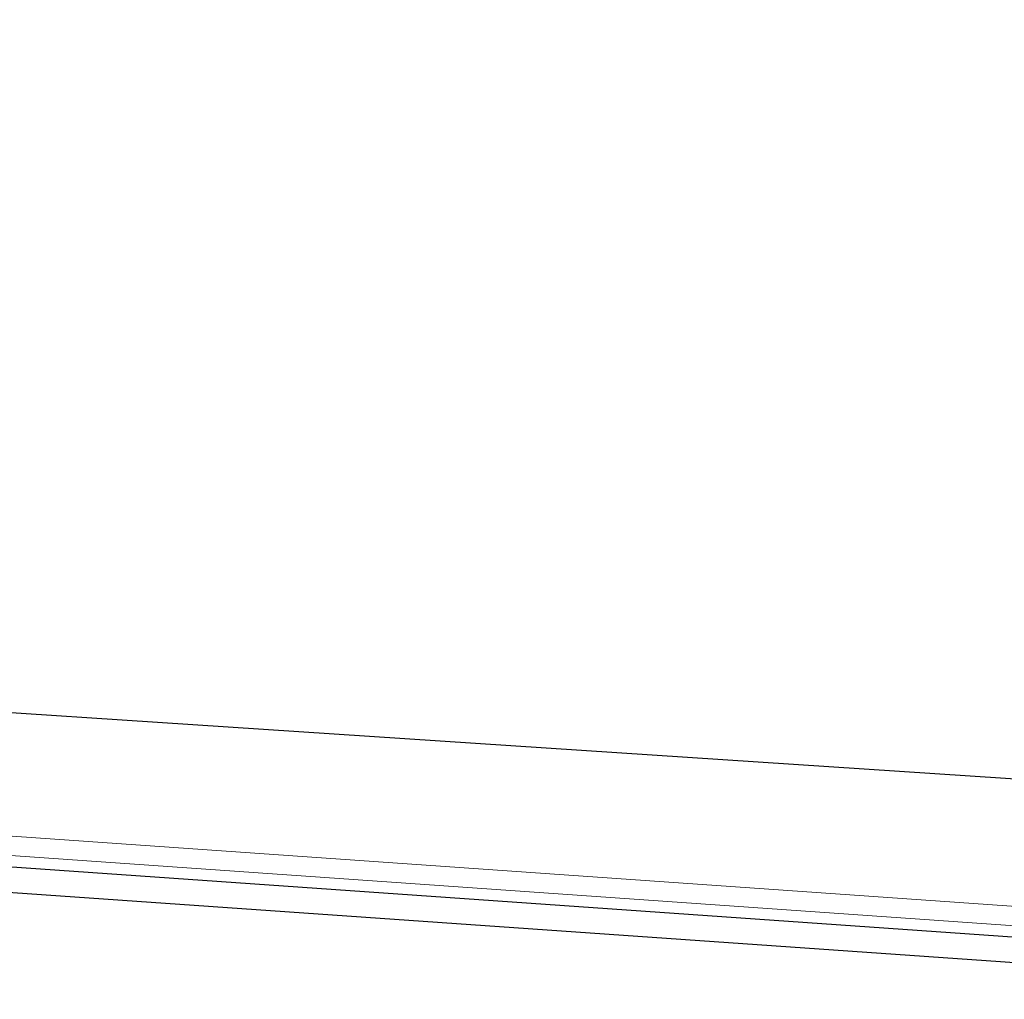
# Model space of a CAD drawing. Header units: metres. Extents: x 63115 to 703450, y -261936 to -53969.
# Tile 61 of 256: x 160757 to 161062, y -144081 to -143777. Entities that reach past the tile are written whole.
import ezdxf

# ---------------------------------------------------------------- set-up
doc = ezdxf.new("R2010")
doc.units = ezdxf.units.M
doc.layers.add('_01Hulplijnen', color=6, linetype='Continuous', plot=False)
for name, color, linetype in [('_02Binnenwanden', 2, 'Continuous'), ('_03-PROJECTION', 1, 'Continuous'), ('LAYER98', 7, 'Continuous')]:
    doc.layers.add(name, color=color, linetype=linetype)

# ---------------------------------------------------------------- blocks, each defined once
blk = doc.blocks.new('ruit_950x8')
at = {"layer": '_01Hulplijnen'}
blk.add_lwpolyline([(0, 0), (950, 0), (950, 8), (0, 8)], close=True, dxfattribs=at)
blk = doc.blocks.new('*U162')
at = {"layer": 'LAYER98', "color": 2, "linetype": 'Continuous', "lineweight": 9}
for points in [[(904.79, 12.5), (82.85, 12.5)], [(904.79, 12.5), (82.85, 12.5)], [(904.79, 6.5), (82.85, 6.5)]]:
    blk.add_lwpolyline(points, dxfattribs=at)
blk = doc.blocks.new('pui_02')
at = {"layer": '_01Hulplijnen'}
blk.add_lwpolyline([(-3683.24, -2153.99), (-2813.27, -2519.63), (-1888.23, -2684.24), (-1593.73, -2716.68), (0, -2821.9)], dxfattribs=at)
at = {"layer": '_03-PROJECTION', "xscale": -1}
for name, p, rotation in [('*U162', (-928.19, -2813.03), 355.9999999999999), ('ruit_950x8', (-948.24, -2816.64), 356)]:
    blk.add_blockref(name, p, dxfattribs=dict(at, rotation=rotation))

msp = doc.modelspace()

# ---------------------------------------------------------------- block references
at = {"layer": '_02Binnenwanden'}
msp.add_blockref('pui_02', (162099.37, -141258.61), dxfattribs=at)

doc.saveas('drawing.dxf')
